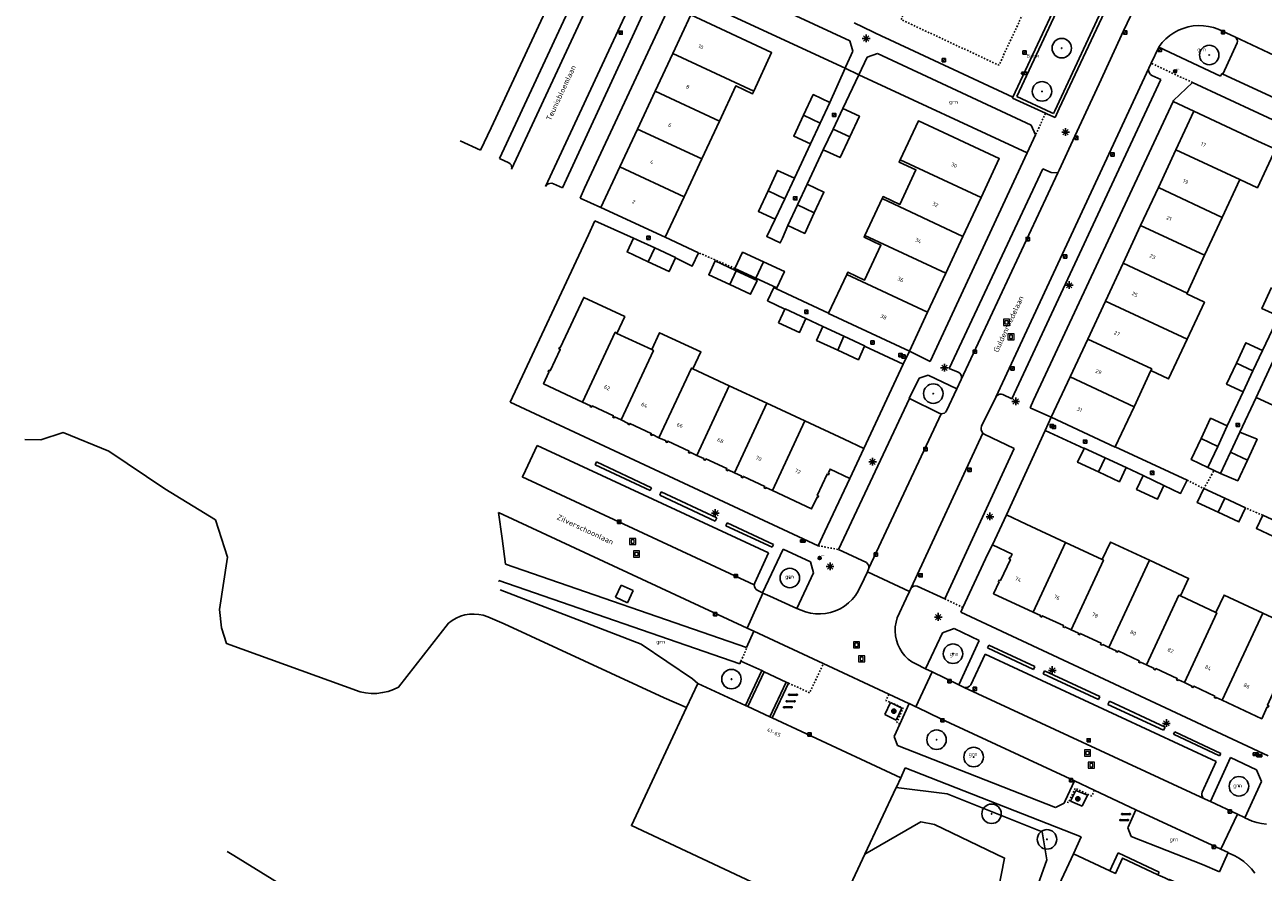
# Model space of a CAD drawing. Header units: metres. Extents: x 116958 to 118326, y 475500 to 477904.
# Tile 109 of 256: x 117162 to 117322, y 476542 to 476652. Entities that reach past the tile are written whole.
import ezdxf

# ---------------------------------------------------------------- set-up
doc = ezdxf.new("R2010")
doc.units = ezdxf.units.M
doc.header["$LTSCALE"] = 0.2
doc.linetypes.add('MATGRENS', pattern=[2, 1, -1])
doc.layers.get('0').update_dxf_attribs({"color": 6})
for name, color, linetype in [('B-WE-GR-BOOM-G', 252, 'Continuous'), ('B-WE-GR-GROENVOORZIENING-GV', 252, 'Continuous'), ('B-WE-GW-WATERGANG_INSTEEK-G', 252, 'Continuous'), ('B-WE-GW-WATERGANG_WATERLIJN-G', 252, 'Continuous'), ('B-WE-IE-FIETSENSTANG-G', 252, 'Continuous'), ('B-WE-IE-MEUBILAIR-G', 252, 'Continuous'), ('B-WE-IE-MEUBILAIR_WEGMEUBILAIR_AFVALBAK-G', 252, 'Continuous'), ('B-WE-IE-MEUBILAIR_WEGMEUBILAIR_LICHTMAST-G', 252, 'Continuous'), ('B-WE-KL-DATA_KAST-G', 90, 'Continuous'), ('B-WE-OG-BEBOUWING-GV', 252, 'Continuous'), ('B-WE-OG-HUISNUMMER-T25', 2, 'Continuous'), ('B-WE-OG-STRAATNAAM-T35', 3, 'Continuous'), ('B-WE-RI-HWA_KOLK_TROTTOIRKOLK-G', 252, 'Continuous'), ('B-WE-VH-MATERIAALGRENS-G', 252, 'MATGRENS'), ('B-WE-VH-VERHARDING_ASFALT-GV', 252, 'Continuous')]:
    doc.layers.add(name, color=color, linetype=linetype)
doc.layers.add('B-WE-RI-RIOOLPUT', color=31, linetype='Continuous', lineweight=0)
doc.styles.get("Standard").update_dxf_attribs({"font": 'isocp.shx'})

# ---------------------------------------------------------------- blocks, each defined once
blk = doc.blocks.new('BGT_GR')
at = {"insert": (0.043, 0.019), "char_height": 0.1, "attachment_point": 5, "line_spacing_factor": 0.8}
blk.add_mtext('{\\C256;grn}', dxfattribs=at)
blk = doc.blocks.new('CELQ75115')
for p, q in [((-0.1, 0.03), (-0.2, 0.01)), ((-0.2, 0.01), (-0.17, -0.01)), ((-0.12, 0.07), (-0.07, 0.16)), ((-0.12, 0.07), (-0.05, 0.03)), ((-0.06, -0.06), (-0.1, 0.03)), ((-0.07, 0.16), (0.07, 0.16)), ((0, 0.12), (-0.05, 0.03)), ((0.02, 0.08), (0, 0.12)), ((0.02, 0.08), (0, 0.06)), ((0, 0.06), (0.09, 0.06)), ((0.07, 0.16), (0.09, 0.13)), ((0.14, 0.06), (0.07, 0.01)), ((0.12, -0.08), (0.07, 0.01)), ((0.09, 0.06), (0.13, 0.15)), ((0.13, 0.15), (0.09, 0.13)), ((0.14, 0.06), (0.19, -0.03)), ((-0.19, -0.05), (-0.17, -0.01)), ((-0.1, -0.16), (-0.19, -0.05)), ((-0.09, -0.04), (-0.11, -0.08)), ((-0.11, -0.08), (-0.01, -0.08)), ((-0.01, -0.16), (-0.1, -0.16)), ((-0.09, -0.04), (-0.06, -0.06)), ((-0.01, -0.08), (-0.01, -0.16)), ((0.02, -0.12), (0.07, -0.04)), ((0.07, -0.2), (0.02, -0.12)), ((0.07, -0.04), (0.07, -0.08)), ((0.07, -0.08), (0.12, -0.08)), ((0.12, -0.16), (0.07, -0.16)), ((0.07, -0.16), (0.07, -0.2)), ((0.19, -0.03), (0.12, -0.16))]:
    blk.add_line(p, q)
at = {"flags": 128}
blk.add_lwpolyline([(-0.12, 0.25), (0.12, 0.25), (0.25, 0.12), (0.25, -0.12), (0.12, -0.25), (-0.12, -0.25), (-0.25, -0.12), (-0.25, 0.12), (-0.12, 0.25)], dxfattribs=at)
blk = doc.blocks.new('Papierb')
blk.add_lwpolyline([(350, 200), (650, 200), (650, -100), (50, -100), (50, 200), (350, 200)])
for centre in [(-25, 50), (725, 50)]:
    blk.add_circle(centre, 37.5)
blk = doc.blocks.new('CELQ70108')
for p, q in [((-0.62, 0.31), (0.62, 0.31)), ((-0.62, -0.31), (-0.62, 0.31)), ((-0.62, -0.31), (0.62, 0.31)), ((0.62, -0.31), (0.62, 0.31)), ((-0.62, -0.31), (0.62, -0.31))]:
    blk.add_line(p, q)
blk = doc.blocks.new('CELQ211865')
for p, q in [((-0.5, 0), (0.5, 0)), ((0.35, -0.34), (-0.35, 0.34)), ((0.35, 0.34), (-0.35, -0.34)), ((0, 0.53), (0, -0.47))]:
    blk.add_line(p, q)
blk = doc.blocks.new('Brandkr')
for p, q in [((-141, 141), (141, -141)), ((-141, -141), (141, 141))]:
    blk.add_line(p, q)
blk.add_circle((0, 0), 200)
at = {"oblique": 15}
blk.add_text('brk', height=180, dxfattribs=at).set_placement((172, 218))
blk = doc.blocks.new('Kvtrot')
blk.add_line((0, -420), (420, 0))
at = {"flags": 128}
blk.add_lwpolyline([(0, -420), (420, -420), (420, 0), (0, 0)], close=True, dxfattribs=at)
blk = doc.blocks.new('Pbrd')
for points in [[(-400, -400), (400, -400), (400, 400), (-400, 400)], [(-200, -200), (200, -200), (200, 200), (-200, 200)]]:
    blk.add_lwpolyline(points, close=True)
blk = doc.blocks.new('Koppelplaat_baz')
for p, q in [((-91, 22), (-106, 20)), ((-91, 22), (-91, 15)), ((-91, 15), (91, 15)), ((-91, 0), (-91, -8)), ((-91, 0), (91, 0)), ((91, 22), (106, 20)), ((91, 22), (91, 15)), ((91, 0), (91, -8)), ((-91, -8), (-106, -6)), ((91, -8), (106, -6))]:
    blk.add_line(p, q)
for centre, start, end in [((-104, 8), 97.5946, 262.4054), ((104, 8), 277.5946, 82.4054)]:
    blk.add_arc(centre, 13.1, start, end)
blk = doc.blocks.new('BGT_BK10')
blk.add_text('Bank', height=0.5).set_placement((-0.18, -0.17))
blk = doc.blocks.new('Bestboom')
h = blk.add_hatch(color=256)
h.dxf.hatch_style = 1
h.paths.add_polyline_path([(41, 0, 1), (-41, 0, 1)])
for radius in [1260, 41.1]:
    blk.add_circle((0, 0), radius)

msp = doc.modelspace()

# ---------------------------------------------------------------- linework, layer by layer
at = {"layer": 'B-WE-GR-GROENVOORZIENING-GV', "flags": 128}
for points in [[(117268.082, 476646.325), (117246.339, 476656.449)], [(117318.835, 476649.824), (117318.786, 476650.042), (117318.669, 476650.233)], [(117266.128, 476641.902), (117268.082, 476646.325)], [(117269.858, 476645.469), (117267.783, 476641.134)], [(117291.643, 476635.386), (117269.858, 476645.469)], [(117261.54, 476632.098), (117263.602, 476636.544)], [(117265.277, 476635.775), (117263.178, 476631.329)], [(117240.731, 476624.336), (117235.733, 476626.598)], [(117260.681, 476625.985), (117260, 476624.366), (117259.697, 476623.733), (117257.957, 476624.565), (117259.052, 476626.794)], [(117244.823, 476624.474), (117249.135, 476622.474)], [(117249.135, 476622.474), (117248.314, 476620.736), (117246.147, 476621.796)], [(117260.301, 476615.159), (117258.075, 476616.254), (117258.862, 476617.972), (117259.208, 476617.811)], [(117265.963, 476614.662), (117259.208, 476617.811)], [(117265.206, 476612.928), (117263.03, 476613.966)], [(117322.069, 476609.831), (117324.181, 476614.252)], [(117275.612, 476608.045), (117270.596, 476610.385)], [(117317.522, 476600.064), (117319.563, 476604.482)], [(117321.256, 476603.746), (117319.152, 476599.28)], [(117298.995, 476597.165), (117293.957, 476599.471)], [(117312.322, 476593.068), (117303.039, 476597.351)], [(117306.639, 476593.639), (117304.429, 476594.672)], [(117315.829, 476594.308), (117315.019, 476594.7)], [(117316.651, 476593.91), (117315.829, 476594.308)], [(117312.322, 476593.068), (117311.492, 476591.339), (117309.332, 476592.357)], [(117323.492, 476585.783), (117321.289, 476586.804), (117322.109, 476588.512)], [(117322.109, 476588.512), (117326.382, 476586.526)]]:
    msp.add_lwpolyline(points, dxfattribs=at)
at = {"layer": 'B-WE-GW-WATERGANG_INSTEEK-G', "flags": 128}
for points in [[(117249.064, 476566.766), (117248.376, 476567.349), (117241.709, 476571.838), (117223.479, 476578.849)], [(117310.494, 476519.506), (117304.696, 476521.582), (117289.293, 476528.902), (117292.585, 476539.444), (117294.17, 476543.923), (117293.577, 476547.546), (117281.293, 476552.468), (117274.714, 476553.31)]]:
    msp.add_lwpolyline(points, dxfattribs=at)
at = {"layer": 'B-WE-GW-WATERGANG_WATERLIJN-G', "flags": 128}
for points in [[(117161.986, 476598.327), (117164.071, 476598.281), (117166.938, 476599.214), (117172.877, 476596.783), (117180.102, 476591.911), (117186.655, 476587.917), (117188.195, 476583.084), (117187.191, 476576.315), (117187.439, 476573.932), (117188.094, 476571.906), (117205.362, 476565.674), (117206.08, 476565.53), (117206.81, 476565.463), (117207.542, 476565.475), (117208.269, 476565.565), (117208.983, 476565.732), (117209.674, 476565.975), (117210.335, 476566.291), (117216.815, 476574.539), (117217.29, 476574.902), (117217.805, 476575.205), (117218.353, 476575.443), (117218.926, 476575.613), (117219.515, 476575.711), (117220.113, 476575.737), (117220.708, 476575.691), (117221.294, 476575.572), (117221.861, 476575.383), (117223.98, 476574.475), (117244.687, 476564.917), (117247.599, 476563.634)], [(117270.66, 476544.677), (117277.892, 476548.847), (117279.661, 476548.53), (117288.732, 476544.174), (117285.545, 476528.074), (117308.313, 476514.829), (117317.502, 476509.068), (117324.79, 476504.974), (117326.628, 476506.638), (117335.313, 476522.041), (117335.715, 476522.399), (117336.165, 476522.694), (117336.654, 476522.919), (117337.171, 476523.07), (117337.704, 476523.143), (117338.242, 476523.136), (117338.774, 476523.051), (117339.287, 476522.887), (117339.77, 476522.651), (117340.213, 476522.345), (117358.996, 476512.042), (117358.836, 476504.956), (117359.54, 476504.475)], [(117281.868, 476500), (117197.919, 476539.005), (117197.471, 476539.281), (117189.023, 476544.483), (117188.157, 476545.001)]]:
    msp.add_lwpolyline(points, dxfattribs=at)
at = {"layer": 'B-WE-OG-BEBOUWING-GV', "flags": 128}
for points in [[(117256.28, 476643.374), (117258.592, 476648.354), (117248.142, 476653.236), (117245.817, 476648.252)], [(117245.817, 476648.252), (117243.539, 476643.367)], [(117256.28, 476643.374), (117245.817, 476648.252)], [(117251.828, 476639.503), (117253.948, 476644.051), (117256.125, 476643.04), (117256.28, 476643.374)], [(117243.539, 476643.367), (117241.252, 476638.464)], [(117251.828, 476639.503), (117243.539, 476643.367)], [(117262.704, 476640.242), (117261.441, 476637.563), (117263.602, 476636.544), (117266.128, 476641.902)], [(117266.128, 476641.902), (117263.967, 476642.921), (117262.704, 476640.242)], [(117264.865, 476639.223), (117262.704, 476640.242)], [(117268.69, 476637.445), (117269.942, 476640.123), (117267.783, 476641.134), (117266.53, 476638.455)], [(117319.166, 476631.921), (117321.432, 476630.865), (117323.783, 476635.868), (117321.489, 476636.9), (117313.215, 476640.76), (117310.891, 476635.782)], [(117249.543, 476634.599), (117251.828, 476639.503)], [(117285.673, 476629.596), (117288.025, 476634.645), (117277.57, 476639.507), (117275.221, 476634.489)], [(117241.252, 476638.464), (117238.969, 476633.57)], [(117249.543, 476634.599), (117241.252, 476638.464)], [(117266.53, 476638.455), (117265.277, 476635.775), (117267.436, 476634.764), (117268.69, 476637.445)], [(117268.69, 476637.445), (117266.53, 476638.455)], [(117310.891, 476635.782), (117308.61, 476630.891)], [(117310.891, 476635.782), (117319.166, 476631.921)], [(117247.261, 476629.705), (117249.543, 476634.599)], [(117275.221, 476634.489), (117275.08, 476634.188), (117277.255, 476633.173), (117275.178, 476628.721), (117273.003, 476629.736), (117272.878, 476629.47)], [(117285.673, 476629.596), (117275.221, 476634.489)], [(117238.969, 476633.57), (117236.518, 476628.314), (117244.823, 476624.474), (117247.261, 476629.705)], [(117247.261, 476629.705), (117238.969, 476633.57)], [(117260.296, 476629.446), (117261.54, 476632.098), (117259.367, 476633.117), (117258.123, 476630.465)], [(117264.113, 476627.637), (117265.361, 476630.309), (117263.178, 476631.329), (117261.929, 476628.657)], [(117308.61, 476630.891), (117306.324, 476625.992)], [(117316.885, 476627.031), (117308.61, 476630.891)], [(117316.885, 476627.031), (117319.166, 476631.921)], [(117258.123, 476630.465), (117256.879, 476627.813), (117259.052, 476626.794), (117260.296, 476629.446)], [(117260.296, 476629.446), (117258.123, 476630.465)], [(117272.878, 476629.47), (117270.648, 476624.706)], [(117283.333, 476624.574), (117272.878, 476629.47)], [(117283.333, 476624.574), (117285.673, 476629.596)], [(117261.929, 476628.657), (117260.681, 476625.985), (117262.864, 476624.965), (117264.113, 476627.637)], [(117264.113, 476627.637), (117261.929, 476628.657)], [(117306.324, 476625.992), (117304.044, 476621.103)], [(117314.599, 476622.132), (117306.324, 476625.992)], [(117314.599, 476622.132), (117316.885, 476627.031)], [(117243.463, 476623.096), (117240.745, 476624.365), (117240.731, 476624.336), (117239.904, 476622.565), (117242.623, 476621.296)], [(117270.648, 476624.706), (117270.541, 476624.478), (117272.717, 476623.466), (117270.61, 476618.936), (117268.434, 476619.948), (117268.303, 476619.667)], [(117281.112, 476619.806), (117270.648, 476624.706)], [(117281.112, 476619.806), (117283.333, 476624.574)], [(117242.623, 476621.296), (117243.463, 476623.096)], [(117242.623, 476621.296), (117245.324, 476620.034), (117246.147, 476621.796), (117246.165, 476621.834), (117243.463, 476623.096)], [(117254.017, 476620.143), (117251.299, 476621.413), (117250.46, 476619.616), (117253.178, 476618.346)], [(117257.533, 476621.291), (117254.831, 476622.532), (117253.843, 476620.428), (117256.544, 476619.169)], [(117256.544, 476619.169), (117257.533, 476621.291)], [(117256.544, 476619.169), (117259.244, 476617.91), (117260.235, 476620.049), (117257.533, 476621.291)], [(117304.044, 476621.103), (117301.759, 476616.204)], [(117312.318, 476617.242), (117304.044, 476621.103)], [(117312.318, 476617.242), (117314.599, 476622.132)], [(117253.178, 476618.346), (117254.017, 476620.143)], [(117253.178, 476618.346), (117255.864, 476617.092), (117256.703, 476618.889), (117254.017, 476620.143)], [(117268.303, 476619.667), (117265.963, 476614.662), (117265.943, 476614.619), (117276.412, 476609.717), (117278.769, 476614.775)], [(117278.769, 476614.775), (117268.303, 476619.667)], [(117278.769, 476614.775), (117281.112, 476619.806)], [(117323.262, 476617.977), (117322.008, 476615.252), (117324.181, 476614.252), (117325.435, 476616.978)], [(117238.582, 476612.03), (117239.599, 476614.215), (117234.286, 476616.688), (117231.258, 476610.182), (117231.158, 476610.229), (117231.07, 476610.038), (117231.242, 476609.958), (117229.955, 476607.193), (117229.782, 476607.273), (117229.694, 476607.083), (117229.793, 476607.036), (117229.085, 476605.513), (117234.148, 476603.151)], [(117301.759, 476616.204), (117299.475, 476611.308)], [(117312.339, 476611.268), (117301.759, 476616.204)], [(117312.339, 476611.268), (117314.578, 476616.053), (117312.277, 476617.153), (117312.318, 476617.242)], [(117259.499, 476613.405), (117262.208, 476612.167), (117263.03, 476613.966), (117260.321, 476615.204), (117260.301, 476615.159), (117259.499, 476613.405)], [(117234.148, 476603.151), (117238.354, 476612.175), (117238.582, 476612.03)], [(117243.088, 476609.932), (117238.582, 476612.03)], [(117248.418, 476607.451), (117249.435, 476609.636), (117244.105, 476612.117), (117243.088, 476609.932)], [(117267.932, 476611.674), (117265.206, 476612.928), (117264.41, 476611.12), (117267.136, 476609.866)], [(117267.136, 476609.866), (117267.932, 476611.674)], [(117267.136, 476609.866), (117269.823, 476608.629), (117270.596, 476610.385), (117270.619, 476610.437), (117267.932, 476611.674)], [(117239.117, 476600.834), (117243.304, 476609.831), (117243.088, 476609.932)], [(117299.475, 476611.308), (117297.188, 476606.405)], [(117307.641, 476607.217), (117307.749, 476607.448), (117299.475, 476611.308)], [(117307.641, 476607.217), (117309.941, 476606.144), (117312.339, 476611.268)], [(117320.836, 476607.199), (117322.069, 476609.831), (117319.939, 476610.829), (117318.706, 476608.197)], [(117318.706, 476608.197), (117317.433, 476605.48), (117319.563, 476604.482), (117320.836, 476607.199)], [(117320.836, 476607.199), (117318.706, 476608.197)], [(117323.726, 476609.054), (117321.256, 476603.746), (117323.432, 476602.733), (117324.667, 476605.387)], [(117244.019, 476598.547), (117248.209, 476607.548), (117248.418, 476607.451)], [(117253.114, 476605.265), (117248.418, 476607.451)], [(117305.462, 476602.545), (117307.641, 476607.217)], [(117248.922, 476596.26), (117253.114, 476605.265)], [(117257.973, 476603.004), (117253.114, 476605.265)], [(117297.188, 476606.405), (117294.752, 476601.183), (117303.026, 476597.323), (117303.039, 476597.351), (117305.462, 476602.545)], [(117305.462, 476602.545), (117297.188, 476606.405)], [(117234.148, 476603.151), (117235.15, 476602.684), (117235.104, 476602.584), (117235.294, 476602.495), (117235.374, 476602.667), (117238.129, 476601.382), (117238.049, 476601.21), (117238.239, 476601.121), (117238.286, 476601.221), (117239.117, 476600.834)], [(117253.78, 476593.994), (117257.973, 476603.004)], [(117262.887, 476600.717), (117257.973, 476603.004)], [(117239.117, 476600.834), (117240.044, 476600.401), (117239.997, 476600.301), (117240.188, 476600.213), (117240.268, 476600.385), (117243.023, 476599.1), (117242.943, 476598.927), (117243.133, 476598.839), (117243.18, 476598.938), (117244.019, 476598.547)], [(117262.887, 476600.717), (117258.692, 476591.703)], [(117258.692, 476591.703), (117263.761, 476589.338), (117264.465, 476590.849), (117264.565, 476590.803), (117264.654, 476590.993), (117264.481, 476591.073), (117265.77, 476593.838), (117265.943, 476593.757), (117266.031, 476593.948), (117265.932, 476593.994), (117266.156, 476594.474), (117268.711, 476593.283), (117270.52, 476597.162), (117267.964, 476598.354), (117262.887, 476600.717)], [(117316.288, 476597.419), (117317.522, 476600.064), (117315.369, 476601.069), (117314.135, 476598.423)], [(117244.019, 476598.547), (117244.938, 476598.118), (117244.891, 476598.019), (117245.082, 476597.93), (117245.162, 476598.102), (117247.917, 476596.817), (117247.837, 476596.645), (117248.027, 476596.556), (117248.073, 476596.656), (117248.922, 476596.26)], [(117320.123, 476595.652), (117321.374, 476598.337), (117319.152, 476599.28), (117317.936, 476596.67)], [(117301.729, 476595.929), (117299.009, 476597.195), (117298.995, 476597.165), (117298.163, 476595.377), (117300.883, 476594.111)], [(117314.135, 476598.423), (117312.866, 476595.705), (117315.019, 476594.7), (117316.288, 476597.419)], [(117316.288, 476597.419), (117314.135, 476598.423)], [(117248.922, 476596.26), (117249.831, 476595.835), (117249.785, 476595.736), (117250.002, 476595.634), (117250.083, 476595.807), (117252.802, 476594.538), (117252.721, 476594.366), (117252.912, 476594.277), (117252.958, 476594.377), (117253.78, 476593.994)], [(117300.883, 476594.111), (117301.729, 476595.929)], [(117300.883, 476594.111), (117303.583, 476592.854), (117304.429, 476594.672), (117301.729, 476595.929)], [(117317.936, 476596.67), (117316.651, 476593.91), (117318.873, 476592.967), (117320.123, 476595.652)], [(117320.123, 476595.652), (117317.936, 476596.67)], [(117253.78, 476593.994), (117254.716, 476593.557), (117254.67, 476593.457), (117254.86, 476593.368), (117254.94, 476593.541), (117257.704, 476592.251), (117257.624, 476592.079), (117257.814, 476591.99), (117257.861, 476592.09), (117258.692, 476591.703)], [(117309.332, 476592.357), (117306.639, 476593.639), (117305.801, 476591.857), (117308.5, 476590.587), (117309.332, 476592.357)], [(117317.197, 476590.701), (117314.475, 476591.961), (117313.638, 476590.154), (117316.36, 476588.894)], [(117316.36, 476588.894), (117317.197, 476590.701)], [(117316.36, 476588.894), (117319.042, 476587.652), (117319.879, 476589.459), (117317.197, 476590.701)], [(117296.611, 476584.986), (117291.507, 476587.363), (117288.961, 476588.552), (117287.15, 476584.673), (117289.696, 476583.485), (117289.485, 476583.032), (117289.385, 476583.079), (117289.296, 476582.889), (117289.469, 476582.808), (117288.182, 476580.054), (117288.01, 476580.134), (117287.917, 476579.935), (117288.017, 476579.888), (117287.306, 476578.366), (117292.419, 476575.983)], [(117292.419, 476575.983), (117296.611, 476584.986)], [(117301.356, 476582.777), (117296.611, 476584.986)], [(117307.457, 476582.694), (117302.411, 476585.043), (117301.356, 476582.777)], [(117297.313, 476573.701), (117301.506, 476582.707), (117301.356, 476582.777)], [(117302.207, 476571.42), (117307.457, 476582.694)], [(117311.464, 476578.071), (117312.519, 476580.337), (117307.457, 476582.694)], [(117307.084, 476569.147), (117311.279, 476578.157), (117311.464, 476578.071)], [(117316.06, 476575.931), (117311.464, 476578.071)], [(117322.134, 476575.86), (117317.115, 476578.197), (117316.06, 476575.931)], [(117292.419, 476575.983), (117293.371, 476575.539), (117293.324, 476575.439), (117293.524, 476575.346), (117293.604, 476575.518), (117296.359, 476574.234), (117296.279, 476574.062), (117296.469, 476573.973), (117296.516, 476574.073), (117297.313, 476573.701)], [(117311.978, 476566.865), (117316.174, 476575.877), (117316.06, 476575.931)], [(117316.881, 476564.579), (117322.134, 476575.86)], [(117316.881, 476564.579), (117321.985, 476562.2), (117322.696, 476563.724), (117322.796, 476563.677), (117322.885, 476563.867), (117322.713, 476563.948), (117324, 476566.702), (117324.172, 476566.621), (117324.261, 476566.812), (117324.161, 476566.858), (117326.195, 476571.212), (117327.25, 476573.478), (117322.134, 476575.86)], [(117297.313, 476573.701), (117298.274, 476573.253), (117298.228, 476573.153), (117298.418, 476573.065), (117298.498, 476573.237), (117301.208, 476571.974), (117301.128, 476571.801), (117301.364, 476571.692), (117301.41, 476571.791), (117302.207, 476571.42)], [(117302.207, 476571.42), (117303.169, 476570.972), (117303.122, 476570.872), (117303.312, 476570.783), (117303.393, 476570.955), (117306.148, 476569.671), (117306.068, 476569.499), (117306.258, 476569.41), (117306.305, 476569.51), (117307.084, 476569.147)], [(117255.207, 476563.903), (117257.311, 476568.417)], [(117257.61, 476568.278), (117255.506, 476563.764)], [(117257.61, 476568.278), (117257.311, 476568.417)], [(117307.084, 476569.147), (117308.063, 476568.69), (117308.017, 476568.59), (117308.207, 476568.502), (117308.287, 476568.674), (117311.052, 476567.385), (117310.971, 476567.213), (117311.162, 476567.124), (117311.208, 476567.224), (117311.978, 476566.865)], [(117249.064, 476566.766), (117247.599, 476563.634)], [(117274.714, 476553.31), (117274.736, 476553.357), (117275.293, 476554.543), (117263.093, 476560.228), (117258.669, 476562.29), (117258.37, 476562.429), (117255.506, 476563.764), (117255.207, 476563.903), (117249.064, 476566.766)], [(117258.37, 476562.429), (117260.474, 476566.943)], [(117258.669, 476562.29), (117260.773, 476566.804), (117260.474, 476566.943)], [(117311.978, 476566.865), (117312.957, 476566.409), (117312.911, 476566.309), (117313.101, 476566.22), (117313.181, 476566.392), (117315.937, 476565.108), (117315.857, 476564.936), (117316.056, 476564.843), (117316.102, 476564.943), (117316.881, 476564.579)], [(117247.599, 476563.634), (117240.456, 476548.364), (117266.64, 476536.116), (117270.66, 476544.677)], [(117270.66, 476544.677), (117274.714, 476553.31)], [(117305.171, 476523.639), (117312.8, 476540.024), (117312.839, 476540.107), (117310.067, 476541.403), (117310.034, 476541.331), (117309.454, 476541.602), (117308.557, 476542.022), (117303.983, 476544.161), (117303.063, 476542.196), (117302.33, 476542.539), (117297.631, 476544.737), (117290.868, 476530.213), (117305.171, 476523.639)]]:
    msp.add_lwpolyline(points, dxfattribs=at)
at = {"layer": 'B-WE-VH-MATERIAALGRENS-G', "flags": 128}
for points in [[(117279.922, 476662.482), (117292.584, 476656.585), (117287.993, 476646.727), (117275.331, 476652.624), (117279.922, 476662.482)], [(117318.669, 476650.233), (117318.786, 476650.042), (117318.835, 476649.824)], [(117313.037, 476644.476), (117307.686, 476646.971)], [(117294.025, 476640.504), (117292.722, 476637.704)], [(117253.843, 476620.428), (117249.135, 476622.474)], [(117259.208, 476617.811), (117259.244, 476617.91)], [(117312.322, 476593.068), (117314.475, 476591.961), (117315.829, 476594.308)], [(117322.109, 476588.512), (117319.879, 476589.459)], [(117264.618, 476584.571), (117267.234, 476584.081)], [(117280.974, 476577.685), (117283.342, 476576.59)], [(117254.612, 476569.631), (117255.399, 476571.381), (117255.34, 476571.401)], [(117260.773, 476566.804), (117263.517, 476565.543), (117265.271, 476569.318)], [(117275.181, 476561.505), (117274.772, 476561.701), (117275.601, 476563.561), (117273.372, 476564.569), (117273.762, 476565.37)], [(117300.331, 476552.942), (117299.98, 476552.198), (117297.838, 476553.193), (117296.989, 476551.341), (117296.566, 476551.555)]]:
    msp.add_lwpolyline(points, dxfattribs=at)
at = {"layer": 'B-WE-VH-VERHARDING_ASFALT-GV'}
for p, q in [((117222.293, 476638.613), (117237.889, 476672.1)), ((117239.891, 476670.114), (117223.381, 476634.662)), ((117224.937, 476633.255), (117242.001, 476669.905)), ((117268.711, 476649.897), (117248.801, 476659.169)), ((117296.987, 476657.947), (117289.796, 476642.582)), ((117241.649, 476657.492), (117229.35, 476631.032)), ((117231.522, 476630.859), (117243.458, 476656.641)), ((117246.339, 476656.449), (117234.376, 476630.801)), ((117290.29, 476642.686), (117297.202, 476657.377)), ((117301.829, 476655.027), (117295.204, 476640.83)), ((117295.795, 476641.116), (117301.978, 476654.318)), ((117305.486, 476654.075), (117304.124, 476651.166)), ((117269.273, 476652.195), (117272.929, 476650.431)), ((117311.832, 476651.49), (117311.219, 476651.241)), ((117312.467, 476651.676), (117311.832, 476651.49)), ((117313.118, 476651.796), (117312.467, 476651.676)), ((117313.777, 476651.848), (117313.118, 476651.796)), ((117314.439, 476651.833), (117313.777, 476651.848)), ((117315.095, 476651.751), (117314.439, 476651.833)), ((117315.74, 476651.602), (117315.095, 476651.751)), ((117316.363, 476651.39), (117315.74, 476651.602)), ((117269.107, 476648.549), (117268.711, 476649.897)), ((117272.929, 476650.431), (117273.236, 476650.288)), ((117273.236, 476650.288), (117289.796, 476642.582)), ((117304.124, 476651.166), (117300.96, 476644.295)), ((117309.576, 476650.14), (117309.113, 476649.667)), ((117310.085, 476650.562), (117309.576, 476650.14)), ((117310.635, 476650.931), (117310.085, 476650.562)), ((117311.219, 476651.241), (117310.635, 476650.931)), ((117318.497, 476650.375), (117316.363, 476651.39)), ((117318.497, 476650.375), (117334.656, 476642.816)), ((117318.669, 476650.233), (117318.497, 476650.375)), ((117318.81, 476649.602), (117318.835, 476649.824)), ((117268.179, 476646.545), (117269.107, 476648.549)), ((117272.281, 476648.236), (117270.955, 476647.76)), ((117292.159, 476638.953), (117272.281, 476648.236)), ((117307.686, 476646.971), (117308.653, 476649.046)), ((117308.7, 476649.15), (117308.653, 476649.046)), ((117308.653, 476649.046), (117316.656, 476645.318)), ((117309.113, 476649.667), (117308.7, 476649.15)), ((117316.973, 476645.557), (117318.81, 476649.602)), ((117270.955, 476647.76), (117269.858, 476645.469)), ((117307.401, 476646.349), (117307.686, 476646.971)), ((117268.082, 476646.325), (117268.179, 476646.545)), ((117269.858, 476645.469), (117268.082, 476646.325)), ((117287.584, 476603.792), (117307.401, 476646.349)), ((117307.401, 476646.349), (117307.353, 476646.132)), ((117307.353, 476646.132), (117307.371, 476645.91)), ((117307.371, 476645.91), (117307.452, 476645.702)), ((117307.452, 476645.702), (117307.589, 476645.527)), ((117307.589, 476645.527), (117307.772, 476645.4)), ((117307.772, 476645.4), (117308.923, 476644.887)), ((117316.656, 476645.318), (117316.824, 476645.657)), ((117316.824, 476645.657), (117316.973, 476645.557)), ((117331.839, 476638.657), (117316.973, 476645.557)), ((117308.923, 476644.887), (117289.661, 476603.578)), ((117300.96, 476644.295), (117297.789, 476637.559)), ((117313.037, 476644.476), (117310.578, 476642.148)), ((117330.55, 476636.311), (117313.037, 476644.476)), ((117289.796, 476642.582), (117289.746, 476642.474)), ((117289.746, 476642.474), (117294.025, 476640.504)), ((117294.732, 476640.603), (117290.29, 476642.686)), ((117310.517, 476642.018), (117292.473, 476603.377)), ((117310.578, 476642.148), (117310.517, 476642.018)), ((117313.215, 476640.76), (117310.517, 476642.018)), ((117294.025, 476640.504), (117294.282, 476640.385)), ((117294.282, 476640.385), (117295.245, 476639.942)), ((117295.032, 476640.462), (117294.732, 476640.603)), ((117295.204, 476640.83), (117295.032, 476640.462)), ((117295.245, 476639.942), (117295.795, 476641.116)), ((117220.932, 476635.726), (117222.293, 476638.613)), ((117292.722, 476637.704), (117292.159, 476638.953)), ((117291.643, 476635.386), (117292.722, 476637.704)), ((117297.789, 476637.559), (117295.766, 476633.159)), ((117218.291, 476636.952), (117220.932, 476635.726)), ((117223.381, 476634.662), (117224.606, 476634.098)), ((117224.606, 476634.098), (117224.764, 476633.982)), ((117224.764, 476633.982), (117224.884, 476633.826)), ((117224.884, 476633.826), (117224.956, 476633.643)), ((117279.082, 476608.412), (117291.643, 476635.386)), ((117224.974, 476633.448), (117224.937, 476633.255)), ((117224.956, 476633.643), (117224.974, 476633.448)), ((117281.569, 476607.511), (117293.668, 476633.328)), ((117295.591, 476632.785), (117283.102, 476606.053)), ((117293.668, 476633.328), (117294.764, 476632.835)), ((117294.764, 476632.835), (117295.591, 476632.785)), ((117295.766, 476633.159), (117295.591, 476632.785)), ((117229.35, 476631.032), (117229.491, 476631.222)), ((117229.491, 476631.222), (117229.681, 476631.362)), ((117229.681, 476631.362), (117229.903, 476631.443)), ((117229.903, 476631.443), (117230.139, 476631.456)), ((117230.139, 476631.456), (117230.369, 476631.4)), ((117230.369, 476631.4), (117231.522, 476630.859)), ((117234.376, 476630.801), (117233.824, 476629.543)), ((117233.824, 476629.543), (117236.518, 476628.314)), ((117235.733, 476626.598), (117234.889, 476624.796)), ((117234.889, 476624.796), (117224.762, 476603.122)), ((117275.612, 476608.045), (117276.412, 476609.717)), ((117276.412, 476609.717), (117279.082, 476608.412)), ((117270.52, 476597.162), (117275.612, 476608.045)), ((117278.857, 476606.639), (117277.667, 476606.239)), ((117282.556, 476604.88), (117278.857, 476606.639)), ((117282.728, 476607.012), (117281.569, 476607.511)), ((117282.916, 476606.886), (117282.728, 476607.012)), ((117283.058, 476606.71), (117282.916, 476606.886)), ((117283.14, 476606.499), (117283.058, 476606.71)), ((117277.667, 476606.239), (117276.388, 476603.604)), ((117283.102, 476606.053), (117282.556, 476604.88)), ((117283.102, 476606.053), (117283.155, 476606.273)), ((117283.155, 476606.273), (117283.14, 476606.499)), ((117276.407, 476603.595), (117267.234, 476584.081)), ((117276.388, 476603.604), (117276.407, 476603.595)), ((117276.407, 476603.595), (117280.279, 476601.706)), ((117281.225, 476602.024), (117282.556, 476604.88)), ((117285.749, 476600.017), (117287.584, 476603.792)), ((117287.713, 476603.965), (117287.584, 476603.792)), ((117287.887, 476604.093), (117287.713, 476603.965)), ((117288.091, 476604.163), (117287.887, 476604.093)), ((117288.307, 476604.169), (117288.091, 476604.163)), ((117288.515, 476604.111), (117288.307, 476604.169)), ((117289.661, 476603.578), (117288.515, 476604.111)), ((117292.473, 476603.377), (117292.051, 476602.417)), ((117224.762, 476603.122), (117264.618, 476584.571)), ((117280.934, 476601.726), (117281.101, 476601.853)), ((117281.101, 476601.853), (117281.225, 476602.024)), ((117292.051, 476602.417), (117294.428, 476601.311)), ((117280.526, 476601.639), (117271.168, 476581.663)), ((117280.279, 476601.706), (117280.526, 476601.639)), ((117280.526, 476601.639), (117280.736, 476601.652)), ((117280.736, 476601.652), (117280.934, 476601.726)), ((117294.752, 476601.183), (117293.957, 476599.471)), ((117294.428, 476601.311), (117294.752, 476601.183)), ((117276.63, 476579.114), (117285.895, 476599.149)), ((117285.686, 476599.793), (117285.749, 476600.017)), ((117285.69, 476599.561), (117285.686, 476599.793)), ((117285.762, 476599.34), (117285.69, 476599.561)), ((117285.895, 476599.149), (117285.762, 476599.34)), ((117285.895, 476599.149), (117286.096, 476598.996)), ((117286.096, 476598.996), (117289.946, 476597.165)), ((117293.957, 476599.471), (117288.961, 476588.552)), ((117228.263, 476597.548), (117226.448, 476593.648)), ((117258.205, 476583.642), (117228.263, 476597.548)), ((117289.946, 476597.165), (117280.974, 476577.685)), ((117235.928, 476595.403), (117235.752, 476595.026)), ((117243.048, 476592.079), (117235.928, 476595.403)), ((117235.752, 476595.026), (117242.872, 476591.702)), ((117226.448, 476593.648), (117226.321, 476593.498)), ((117226.321, 476593.498), (117256.349, 476579.51)), ((117265.492, 476586.42), (117268.711, 476593.283)), ((117242.872, 476591.702), (117243.048, 476592.079)), ((117244.318, 476591.546), (117244.116, 476591.114)), ((117244.116, 476591.114), (117251.294, 476587.759)), ((117251.496, 476588.191), (117244.318, 476591.546)), ((117223.282, 476588.871), (117223.729, 476585.523)), ((117255.426, 476573.896), (117223.282, 476588.871)), ((117251.294, 476587.759), (117251.496, 476588.191)), ((117252.834, 476587.529), (117252.663, 476587.163)), ((117258.823, 476584.734), (117252.834, 476587.529)), ((117252.663, 476587.163), (117258.652, 476584.368)), ((117264.618, 476584.571), (117265.492, 476586.42)), ((117223.729, 476585.523), (117224.175, 476582.186)), ((117260.082, 476584.141), (117257.388, 476578.489)), ((117258.652, 476584.368), (117258.823, 476584.734)), ((117263.635, 476582.475), (117260.082, 476584.141)), ((117287.15, 476584.673), (117286.557, 476583.541)), ((117256.413, 476579.78), (117258.205, 476583.642)), ((117267.234, 476584.081), (117270.849, 476582.383)), ((117286.557, 476583.541), (117283.342, 476576.59)), ((117224.175, 476582.186), (117255.34, 476571.401)), ((117261.831, 476576.444), (117264.002, 476581.064)), ((117264.002, 476581.064), (117263.635, 476582.475)), ((117270.542, 476580.295), (117270.974, 476581.198)), ((117270.849, 476582.383), (117271.007, 476582.247)), ((117271.168, 476581.663), (117270.974, 476581.198)), ((117270.974, 476581.198), (117276.405, 476578.666)), ((117271.007, 476582.247), (117271.118, 476582.072)), ((117271.118, 476582.072), (117271.174, 476581.871)), ((117271.174, 476581.871), (117271.168, 476581.663)), ((117254.462, 476569.298), (117223.318, 476580.064)), ((117223.318, 476580.064), (117223.351, 476579.94)), ((117238.403, 476577.904), (117239.141, 476579.486)), ((117239.141, 476579.486), (117240.667, 476578.774)), ((117256.349, 476579.51), (117256.413, 476579.78)), ((117256.349, 476579.51), (117256.37, 476579.282)), ((117269.778, 476578.696), (117270.542, 476580.295)), ((117276.794, 476579.261), (117276.996, 476579.349)), ((117276.996, 476579.349), (117277.215, 476579.372)), ((117277.215, 476579.372), (117277.43, 476579.326)), ((117277.43, 476579.326), (117280.974, 476577.685)), ((117239.929, 476577.192), (117238.403, 476577.904)), ((117240.667, 476578.774), (117239.929, 476577.192)), ((117255.426, 476573.896), (117257.468, 476578.452)), ((117256.37, 476579.282), (117256.457, 476579.069)), ((117256.457, 476579.069), (117256.602, 476578.892)), ((117256.602, 476578.892), (117256.793, 476578.764)), ((117256.793, 476578.764), (117257.388, 476578.489)), ((117257.388, 476578.489), (117257.468, 476578.452)), ((117257.468, 476578.452), (117258.359, 476578.041)), ((117258.359, 476578.041), (117261.831, 476576.444)), ((117269.002, 476577.631), (117269.42, 476578.141)), ((117269.42, 476578.141), (117269.778, 476578.696)), ((117274.845, 476575.236), (117275.991, 476577.755)), ((117275.991, 476577.755), (117276.405, 476578.666)), ((117276.405, 476578.666), (117276.63, 476579.114)), ((117276.63, 476579.114), (117276.794, 476579.261)), ((117261.831, 476576.444), (117262.96, 476576.007)), ((117266.217, 476575.941), (117266.844, 476576.148)), ((117266.844, 476576.148), (117267.443, 476576.425)), ((117267.443, 476576.425), (117268.007, 476576.767)), ((117268.007, 476576.767), (117268.529, 476577.171)), ((117268.529, 476577.171), (117269.002, 476577.631)), ((117283.342, 476576.59), (117283.05, 476575.959)), ((117262.96, 476576.007), (117263.6, 476575.846)), ((117263.6, 476575.846), (117264.254, 476575.758)), ((117264.254, 476575.758), (117264.914, 476575.745)), ((117264.914, 476575.745), (117265.571, 476575.806)), ((117265.571, 476575.806), (117266.217, 476575.941)), ((117274.584, 476574.097), (117274.68, 476574.674)), ((117274.68, 476574.674), (117274.845, 476575.236)), ((117283.05, 476575.959), (117322.824, 476557.401)), ((117255.34, 476571.401), (117256.281, 476573.498)), ((117256.281, 476573.498), (117255.426, 476573.896)), ((117265.271, 476569.318), (117256.281, 476573.498)), ((117274.559, 476573.512), (117274.584, 476574.097)), ((117274.605, 476572.929), (117274.559, 476573.512)), ((117274.721, 476572.355), (117274.605, 476572.929)), ((117280.692, 476573.325), (117278.498, 476568.668)), ((117282.195, 476573.854), (117280.692, 476573.325)), ((117285.45, 476572.325), (117282.195, 476573.854)), ((117274.906, 476571.799), (117274.721, 476572.355)), ((117275.156, 476571.27), (117274.906, 476571.799)), ((117282.792, 476566.577), (117285.45, 476572.325)), ((117286.691, 476571.722), (117286.522, 476571.361)), ((117286.522, 476571.361), (117292.465, 476568.581)), ((117292.634, 476568.942), (117286.691, 476571.722)), ((117275.469, 476570.776), (117275.156, 476571.27)), ((117275.839, 476570.322), (117275.469, 476570.776)), ((117276.261, 476569.917), (117275.839, 476570.322)), ((117276.73, 476569.566), (117276.261, 476569.917)), ((117286.215, 476570.539), (117284.344, 476566.575)), ((117316.087, 476556.656), (117286.215, 476570.539)), ((117254.612, 476569.631), (117254.462, 476569.298)), ((117257.311, 476568.417), (117254.612, 476569.631)), ((117260.474, 476566.943), (117257.61, 476568.278)), ((117265.271, 476569.318), (117273.762, 476565.37)), ((117277.237, 476569.274), (117276.73, 476569.566)), ((117278.498, 476568.668), (117277.237, 476569.274)), ((117277.241, 476563.753), (117279.35, 476568.254)), ((117278.498, 476568.668), (117279.35, 476568.254)), ((117279.35, 476568.254), (117282.792, 476566.577)), ((117292.465, 476568.581), (117292.634, 476568.942)), ((117293.894, 476568.378), (117293.718, 476568.001)), ((117301.032, 476565.048), (117293.894, 476568.378)), ((117283.509, 476566.252), (117282.792, 476566.577)), ((117284.344, 476566.575), (117284.186, 476566.395)), ((117293.718, 476568.001), (117300.856, 476564.671)), ((117273.762, 476565.37), (117276.35, 476564.167)), ((117314.584, 476551.813), (117283.509, 476566.252)), ((117283.746, 476566.225), (117283.509, 476566.252)), ((117283.98, 476566.275), (117283.746, 476566.225)), ((117284.186, 476566.395), (117283.98, 476566.275)), ((117300.856, 476564.671), (117301.032, 476565.048)), ((117273.968, 476564.278), (117273.218, 476562.73)), ((117275.433, 476563.568), (117273.968, 476564.278)), ((117274.683, 476562.02), (117275.433, 476563.568)), ((117276.387, 476564.15), (117275.181, 476561.505)), ((117276.35, 476564.167), (117276.387, 476564.15)), ((117277.241, 476563.753), (117276.387, 476564.15)), ((117277.47, 476563.646), (117277.241, 476563.753)), ((117280.461, 476562.198), (117277.47, 476563.646)), ((117302.278, 476564.448), (117302.093, 476564.048)), ((117302.093, 476564.048), (117309.291, 476560.716)), ((117309.476, 476561.116), (117302.278, 476564.448)), ((117273.218, 476562.73), (117274.683, 476562.02)), ((117297.76, 476554.142), (117280.461, 476562.198)), ((117275.181, 476561.505), (117274.454, 476559.912)), ((117309.291, 476560.716), (117309.476, 476561.116)), ((117310.738, 476560.513), (117310.584, 476560.185)), ((117310.584, 476560.185), (117316.536, 476557.385)), ((117316.69, 476557.713), (117310.738, 476560.513)), ((117274.454, 476559.912), (117274.865, 476558.731)), ((117274.865, 476558.731), (117295.316, 476550.724)), ((117317.932, 476557.175), (117315.336, 476551.467)), ((117316.536, 476557.385), (117316.69, 476557.713)), ((117321.321, 476555.582), (117317.932, 476557.175)), ((117275.881, 476555.845), (117275.293, 476554.543)), ((117298.637, 476546.938), (117275.881, 476555.845)), ((117314.294, 476552.679), (117316.087, 476556.656)), ((117321.945, 476554.078), (117321.321, 476555.582)), ((117296.566, 476551.555), (117297.76, 476554.142)), ((117297.76, 476554.142), (117300.331, 476552.942)), ((117319.785, 476549.386), (117321.945, 476554.078)), ((117297.936, 476552.924), (117297.267, 476551.51)), ((117299.435, 476552.302), (117297.936, 476552.924)), ((117298.766, 476550.888), (117299.435, 476552.302)), ((117305.717, 476550.428), (117300.331, 476552.942)), ((117314.242, 476552.486), (117314.294, 476552.679)), ((117314.247, 476552.287), (117314.242, 476552.486)), ((117314.311, 476552.098), (117314.247, 476552.287)), ((117314.426, 476551.935), (117314.311, 476552.098)), ((117295.316, 476550.724), (117296.444, 476551.29)), ((117296.444, 476551.29), (117296.566, 476551.555)), ((117297.267, 476551.51), (117298.766, 476550.888)), ((117314.584, 476551.813), (117314.426, 476551.935)), ((117314.679, 476551.769), (117314.584, 476551.813)), ((117315.336, 476551.467), (117314.679, 476551.769)), ((117315.336, 476551.467), (117318.854, 476549.83)), ((117305.717, 476550.428), (117304.662, 476548.095)), ((117316.703, 476545.314), (117305.717, 476550.428)), ((117316.703, 476545.314), (117318.854, 476549.83)), ((117318.854, 476549.83), (117319.749, 476549.403)), ((117319.749, 476549.403), (117319.785, 476549.386)), ((117319.785, 476549.386), (117320.74, 476548.964)), ((117320.74, 476548.964), (117321.342, 476548.768)), ((117304.662, 476548.095), (117305.096, 476546.972)), ((117321.342, 476548.768), (117321.961, 476548.637)), ((117321.961, 476548.637), (117322.591, 476548.573)), ((117297.631, 476544.737), (117298.637, 476546.938)), ((117305.096, 476546.972), (117314.302, 476543.331)), ((117303.409, 476544.847), (117302.33, 476542.539)), ((117308.717, 476542.365), (117303.409, 476544.847)), ((117316.52, 476542.4), (117317.639, 476544.877)), ((117317.639, 476544.877), (117316.703, 476545.314)), ((117317.663, 476544.866), (117317.639, 476544.877)), ((117318.513, 476544.447), (117317.663, 476544.866)), ((117319.114, 476544.11), (117318.513, 476544.447)), ((117319.678, 476543.716), (117319.114, 476544.11)), ((117314.302, 476543.331), (117316.52, 476542.4)), ((117320.201, 476543.267), (117319.678, 476543.716)), ((117320.677, 476542.769), (117320.201, 476543.267)), ((117321.101, 476542.227), (117320.677, 476542.769)), ((117308.557, 476542.022), (117308.717, 476542.365))]:
    msp.add_line(p, q, dxfattribs=at)

# ---------------------------------------------------------------- block references
at = {"layer": 'B-WE-GR-BOOM-G', "xscale": 0.001, "yscale": 0.001, "zscale": 0.001}
for p in [(117296.118, 476648.93), (117315.192, 476648.044), (117293.562, 476643.335), (117279.497, 476604.246), (117260.941, 476580.398), (117282.047, 476570.602), (117253.393, 476567.317), (117279.927, 476559.477), (117284.72, 476557.235), (117319.036, 476553.458), (117287.04, 476549.898), (117294.206, 476546.59)]:
    msp.add_blockref('Bestboom', p, dxfattribs=at)
at = {"layer": 'B-WE-GR-GROENVOORZIENING-GV', "xscale": 5, "yscale": 5, "zscale": 5}
for p in [(117313.997, 476648.583), (117281.9, 476641.811), (117260.695, 476580.41), (117244.012, 476571.983), (117281.974, 476570.376), (117284.427, 476557.437), (117318.64, 476553.386), (117310.423, 476546.414)]:
    msp.add_blockref('BGT_GR', p, dxfattribs=at)
at = {"layer": 'B-WE-IE-FIETSENSTANG-G', "xscale": 0.005, "yscale": 0.005, "zscale": 0.005, "rotation": 0.00499999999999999}
for p in [(117261.359, 476565.258), (117260.694, 476563.643), (117261.06, 476564.404), (117304.187, 476549.04), (117304.427, 476549.824)]:
    msp.add_blockref('Koppelplaat_baz', p, dxfattribs=at)
at = {"layer": 'B-WE-IE-MEUBILAIR-G'}
for name, p in [('BGT_BK10', (117291.73, 476647.86)), ('CELQ75115', (117274.389, 476563.168)), ('CELQ75115', (117298.203, 476551.837))]:
    msp.add_blockref(name, p, dxfattribs=at)
at = {"layer": 'B-WE-IE-MEUBILAIR-G', "xscale": 0.001, "yscale": 0.001, "zscale": 0.001}
for p in [(117310.782, 476645.941), (117264.802, 476582.978)]:
    msp.add_blockref('Brandkr', p, dxfattribs=at)
at = {"layer": 'B-WE-IE-MEUBILAIR_WEGMEUBILAIR_AFVALBAK-G', "xscale": 0.001, "yscale": 0.001, "zscale": 0.001}
msp.add_blockref('Papierb', (117290.927, 476645.627), dxfattribs=at)
at = {"layer": 'B-WE-IE-MEUBILAIR_WEGMEUBILAIR_LICHTMAST-G'}
for p in [(117270.816, 476650.183), (117296.608, 476638.046), (117297.091, 476618.252), (117280.943, 476607.564), (117290.156, 476603.219), (117271.652, 476595.418), (117251.307, 476588.786), (117286.822, 476588.329), (117266.155, 476581.879), (117280.147, 476575.345), (117294.897, 476568.451), (117309.649, 476561.595)]:
    msp.add_blockref('CELQ211865', p, dxfattribs=at)
at = {"layer": 'B-WE-KL-DATA_KAST-G', "xscale": 0.5, "yscale": 0.5, "zscale": 0.5}
for p in [(117262.623, 476585.169), (117321.196, 476557.609), (117321.679, 476557.403)]:
    msp.add_blockref('CELQ70108', p, dxfattribs=at)
at = {"layer": 'B-WE-RI-HWA_KOLK_TROTTOIRKOLK-G', "xscale": 0.001, "yscale": 0.001, "zscale": 0.001}
for p in [(117238.858, 476651.144), (117304.124, 476651.166), (117316.761, 476651.204), (117291.102, 476648.565), (117308.593, 476648.915), (117280.658, 476647.586), (117266.463, 476640.488), (117297.792, 476637.528), (117302.481, 476635.381), (117261.436, 476629.715), (117242.442, 476624.605), (117291.505, 476624.444), (117296.346, 476622.186), (117262.864, 476615.019), (117271.423, 476611.065), (117284.669, 476609.883), (117275.049, 476609.441), (117275.437, 476609.256), (117289.533, 476607.716), (117294.599, 476600.261), (117318.668, 476600.396), (117294.874, 476600.142), (117278.27, 476597.256), (117298.921, 476598.237), (117283.982, 476594.594), (117307.61, 476594.198), (117238.672, 476587.881), (117271.859, 476583.647), (117277.652, 476580.952), (117253.753, 476580.862), (117251.074, 476575.919), (117281.385, 476567.266), (117284.664, 476566.261), (117280.461, 476562.198), (117263.286, 476560.365), (117299.388, 476559.605), (117297.107, 476554.447), (117317.641, 476550.409), (117315.583, 476545.838)]:
    msp.add_blockref('Kvtrot', p, dxfattribs=at)
at = {"layer": 'B-WE-RI-RIOOLPUT', "xscale": 0.001, "yscale": 0.001, "zscale": 0.001}
for p in [(117288.966, 476613.474), (117289.557, 476611.585), (117240.61, 476585.122), (117241.11, 476583.49), (117269.565, 476571.753), (117270.231, 476569.937), (117299.444, 476557.77), (117299.94, 476556.188)]:
    msp.add_blockref('Pbrd', p, dxfattribs=at)

# ---------------------------------------------------------------- texts
at = {"layer": 'B-WE-OG-HUISNUMMER-T25'}
for s, rotation, p in [('10', 335, (117249.032, 476649.022)), ('8', 335, (117247.441, 476643.788)), ('6', 335, (117245.146, 476638.848)), ('17', 335, (117314.031, 476636.386)), ('4', 335, (117242.798, 476634.047)), ('30', 335, (117281.734, 476633.728)), ('19', 335, (117311.717, 476631.58)), ('2', 335, (117240.471, 476628.92)), ('32', 335, (117279.308, 476628.649)), ('21', 335, (117309.6, 476626.834)), ('34', 335, (117277.092, 476623.975)), ('23', 335, (117307.397, 476621.906)), ('36', 335, (117274.803, 476618.952)), ('25', 335, (117305.123, 476617.029)), ('38', 335, (117272.599, 476614.118)), ('27', 335, (117302.804, 476611.969)), ('29', 335, (117300.415, 476607.001)), ('62', 335, (117236.834, 476604.95)), ('64', 335, (117241.652, 476602.705)), ('31', 335, (117298.009, 476602.106)), ('66', 342.2, (117246.263, 476600.035)), ('68', 335, (117251.489, 476598.119)), ('70', 335, (117256.457, 476595.804)), ('72', 335, (117261.525, 476594.133)), ('74', 335, (117290.009, 476580.165)), ('76', 335, (117295.025, 476577.827)), ('78', 335, (117299.954, 476575.529)), ('80', 335, (117304.873, 476573.236)), ('82', 335, (117309.732, 476570.971)), ('84', 335, (117314.549, 476568.726)), ('86', 335, (117319.565, 476566.388)), ('41-65', 335, (117257.928, 476560.585))]:
    msp.add_text(s, height=0.5, rotation=rotation, dxfattribs=at).set_placement(p)
at = {"layer": 'B-WE-OG-STRAATNAAM-T35', "char_height": 0.7, "attachment_point": 4, "line_spacing_factor": 0.8}
for s, insert, rotation in [('{\\C256;Teunisbloemlaan}', (117229.7, 476639.629), 64.92082), ('{\\C256;Guldenroedelaan}', (117287.552, 476609.649), 65.02467), ('{\\C256;Zilverschoonlaan}', (117230.887, 476588.345), 335.04885)]:
    msp.add_mtext(s, dxfattribs=dict(at, insert=insert, rotation=rotation))

doc.saveas('drawing.dxf')
